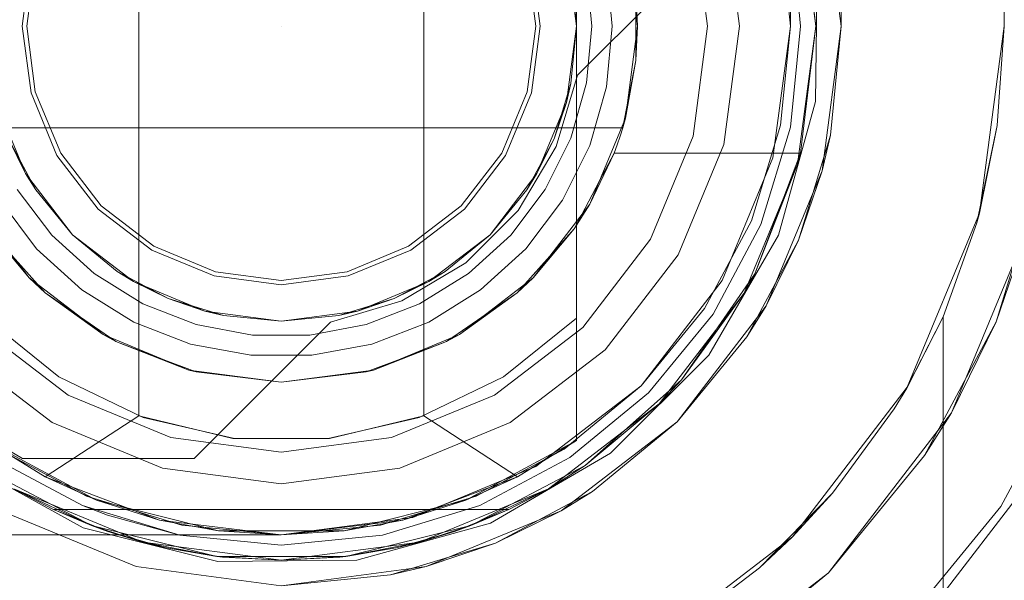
# Model space of a CAD drawing. Extents: x -420 to 300, y 62 to 1112.
# Tile 82 of 256: x -301.938 to -301.745, y 435.888 to 435.998. Entities that reach past the tile are written whole.
import ezdxf

# ---------------------------------------------------------------- set-up
doc = ezdxf.new("R2010")
doc.units = 0
doc.layers.get('0').update_dxf_attribs({"lineweight": 13})
doc.layers.add('ConnectionPoints', color=7, linetype='Continuous', lineweight=50)

# ---------------------------------------------------------------- blocks, each defined once
blk = doc.blocks.new('AutoCAD-Punkt-A06CPV49L0', base_point=(-301.88712, 435.9971))
at = {"color": 0, "lineweight": -2}
blk.add_line((-301.8871, 435.99711), (-301.8871, 435.99711), dxfattribs=at)
blk = doc.blocks.new('Blockreferenz-A06CPV4HL0', base_point=(-302.03711, 432.54712))
at = {"color": 251, "linetype": 'ByBlock', "lineweight": -2, "ltscale": 0.13, "true_color": 0x636363}
for p, q in [((-301.7871, 436.05311), (-301.7871, 435.99711)), ((-301.7871, 435.99711), (-301.7871, 436.05311)), ((-301.7771, 435.99711), (-301.78085, 436.02558)), ((-301.80211, 436.01423), (-301.8289, 435.98743)), ((-301.80211, 436.01423), (-301.8289, 435.98743)), ((-301.78215, 435.98228), (-301.78183, 436.00954)), ((-301.7871, 435.99711), (-301.79051, 435.97123)), ((-301.79051, 435.97123), (-301.7871, 435.99711)), ((-301.7871, 435.99711), (-301.7871, 435.99711)), ((-301.78085, 435.96864), (-301.7771, 435.99711)), ((-301.8289, 435.98743), (-301.83307, 435.97343)), ((-301.8289, 435.98743), (-301.83307, 435.97343)), ((-301.8289, 435.98743), (-301.8289, 435.98743)), ((-301.78941, 435.95599), (-301.78215, 435.98228)), ((-301.83307, 435.97343), (-301.84054, 435.96088)), ((-301.83307, 435.97343), (-301.84054, 435.96088)), ((-301.79051, 435.97123), (-301.8005, 435.94711)), ((-301.8005, 435.94711), (-301.79051, 435.97123)), ((-301.79184, 435.94211), (-301.78085, 435.96864)), ((-301.73802, 435.96746), (-301.74667, 435.93895)), ((-301.84054, 435.96088), (-301.85087, 435.95055)), ((-301.84054, 435.96088), (-301.85087, 435.95055)), ((-301.74028, 435.95777), (-301.75547, 435.92111)), ((-301.74667, 435.93895), (-301.74028, 435.95777)), ((-301.80313, 435.93243), (-301.78941, 435.95599)), ((-301.85087, 435.95055), (-301.86342, 435.94308)), ((-301.85087, 435.95055), (-301.86342, 435.94308)), ((-301.8005, 435.94711), (-301.81639, 435.9264)), ((-301.81639, 435.9264), (-301.8005, 435.94711)), ((-301.86342, 435.94308), (-301.87742, 435.93891)), ((-301.86342, 435.94308), (-301.87742, 435.93891)), ((-301.80932, 435.91933), (-301.79184, 435.94211)), ((-301.87742, 435.93891), (-301.90422, 435.91212)), ((-301.87742, 435.93891), (-301.90422, 435.91212)), ((-301.87742, 435.93891), (-301.87742, 435.93891)), ((-301.74667, 435.93895), (-301.76072, 435.91267)), ((-301.75547, 435.92111), (-301.74667, 435.93895)), ((-301.82241, 435.91314), (-301.80313, 435.93243)), ((-301.74575, 435.90267), (-301.73004, 435.93206)), ((-301.9379, 435.91212), (-301.96957, 435.93052)), ((-301.9379, 435.91212), (-301.96957, 435.93052)), ((-301.81639, 435.9264), (-301.8371, 435.91051)), ((-301.8371, 435.91051), (-301.81639, 435.9264)), ((-301.75547, 435.92111), (-301.77962, 435.88963)), ((-301.76072, 435.91267), (-301.75547, 435.92111)), ((-301.8321, 435.90185), (-301.80932, 435.91933)), ((-301.84598, 435.89942), (-301.82241, 435.91314)), ((-301.77962, 435.88963), (-301.76072, 435.91267)), ((-301.94985, 435.91168), (-301.92598, 435.8985)), ((-301.90422, 435.91212), (-301.9379, 435.91212)), ((-301.9379, 435.91212), (-301.9379, 435.91212)), ((-301.90422, 435.91212), (-301.9379, 435.91212)), ((-301.90422, 435.91212), (-301.90422, 435.91212)), ((-301.76511, 435.87512), (-301.73769, 435.91085)), ((-301.8371, 435.91051), (-301.86122, 435.90052)), ((-301.86122, 435.90052), (-301.8371, 435.91051)), ((-301.9421, 435.90185), (-301.91557, 435.89086)), ((-301.85863, 435.89086), (-301.8321, 435.90185)), ((-301.7669, 435.87691), (-301.74575, 435.90267)), ((-301.86122, 435.90052), (-301.8871, 435.89711)), ((-301.8871, 435.89711), (-301.86122, 435.90052)), ((-301.87226, 435.89216), (-301.84598, 435.89942)), ((-301.8871, 435.89711), (-301.9431, 435.89711)), ((-301.9431, 435.89711), (-301.8871, 435.89711)), ((-301.92598, 435.8985), (-301.89953, 435.89185)), ((-301.8871, 435.89711), (-301.8871, 435.89711)), ((-301.89953, 435.89185), (-301.87226, 435.89216)), ((-301.91557, 435.89086), (-301.8871, 435.88711)), ((-301.8871, 435.88711), (-301.85863, 435.89086)), ((-301.77962, 435.88963), (-301.8111, 435.86548)), ((-301.80266, 435.87073), (-301.77962, 435.88963))]:
    blk.add_line(p, q, dxfattribs=at)
blk = doc.blocks.new('Blockreferenz-A06CPV4PL0', base_point=(-302.03711, 432.54712))
at = {"color": 9, "linetype": 'ByBlock', "lineweight": -2, "ltscale": 0.13, "true_color": 0xc1c9c4}
for p, q in [((-301.7771, 436.05311), (-301.7771, 435.99711)), ((-301.7451, 436.05311), (-301.7451, 435.99711)), ((-301.7451, 435.99711), (-301.7451, 436.05311)), ((-301.7971, 435.99711), (-301.80017, 436.02041)), ((-301.7971, 435.99711), (-301.80017, 436.02041)), ((-301.80334, 435.99711), (-301.8062, 436.01879)), ((-301.8062, 436.01879), (-301.80334, 435.99711)), ((-301.7851, 435.99711), (-301.78706, 436.01701)), ((-301.78706, 436.01701), (-301.7851, 435.99711)), ((-301.7771, 435.99711), (-301.7771, 436.01701)), ((-301.7871, 435.99711), (-301.78902, 436.01662)), ((-301.93624, 436.01028), (-301.93798, 435.99711)), ((-301.9371, 435.99711), (-301.9354, 436.01006)), ((-301.83881, 436.01006), (-301.8371, 435.99711)), ((-301.83623, 435.99711), (-301.83796, 436.01028)), ((-301.93798, 435.99711), (-301.93624, 435.98395)), ((-301.9354, 435.98417), (-301.9371, 435.99711)), ((-301.8371, 435.99711), (-301.83881, 435.98417)), ((-301.83796, 435.98395), (-301.83623, 435.99711)), ((-301.8062, 435.97544), (-301.80334, 435.99711)), ((-301.80334, 435.99711), (-301.8062, 435.97544)), ((-301.80017, 435.97382), (-301.7971, 435.99711)), ((-301.80017, 435.97382), (-301.7971, 435.99711)), ((-301.78902, 435.97761), (-301.7871, 435.99711)), ((-301.78706, 435.97722), (-301.7851, 435.99711)), ((-301.7851, 435.99711), (-301.78706, 435.97722)), ((-301.7771, 435.99711), (-301.78085, 435.96864)), ((-301.77922, 435.97565), (-301.7771, 435.99711)), ((-301.7771, 435.99711), (-301.7771, 435.99711)), ((-301.7451, 435.99711), (-301.74994, 435.96036)), ((-301.7451, 435.99711), (-301.74645, 435.97758)), ((-301.74645, 435.97758), (-301.7451, 435.99711)), ((-301.7451, 435.99711), (-301.7451, 435.99711)), ((-301.9304, 435.97211), (-301.9354, 435.98417)), ((-301.83881, 435.98417), (-301.8438, 435.97211)), ((-301.93624, 435.98395), (-301.93116, 435.97168)), ((-301.84305, 435.97168), (-301.83796, 435.98395)), ((-301.79472, 435.95885), (-301.78902, 435.97761)), ((-301.79287, 435.95808), (-301.78706, 435.97722)), ((-301.78706, 435.97722), (-301.79287, 435.95808)), ((-301.74645, 435.97758), (-301.75048, 435.95841)), ((-301.74994, 435.96036), (-301.74645, 435.97758)), ((-301.81457, 435.95523), (-301.8062, 435.97544)), ((-301.8062, 435.97544), (-301.81457, 435.95523)), ((-301.78085, 435.96864), (-301.77922, 435.97565)), ((-301.78047, 435.97151), (-301.77922, 435.97565)), ((-301.80916, 435.95211), (-301.80017, 435.97382)), ((-301.80916, 435.95211), (-301.80017, 435.97382)), ((-301.93116, 435.97168), (-301.92308, 435.96114)), ((-301.92246, 435.96176), (-301.9304, 435.97211)), ((-301.8438, 435.97211), (-301.85175, 435.96176)), ((-301.85113, 435.96114), (-301.84305, 435.97168)), ((-301.78269, 435.96421), (-301.78047, 435.97151)), ((-301.78085, 435.96864), (-301.79184, 435.94211)), ((-301.78548, 435.95502), (-301.78085, 435.96864)), ((-301.78548, 435.95502), (-301.78269, 435.96421)), ((-301.92308, 435.96114), (-301.91254, 435.95306)), ((-301.9121, 435.95381), (-301.92246, 435.96176)), ((-301.85175, 435.96176), (-301.8621, 435.95381)), ((-301.86167, 435.95306), (-301.85113, 435.96114)), ((-301.74994, 435.96036), (-301.76413, 435.92611)), ((-301.75048, 435.95841), (-301.74994, 435.96036)), ((-301.80396, 435.94156), (-301.79472, 435.95885)), ((-301.80229, 435.94045), (-301.79287, 435.95808)), ((-301.79287, 435.95808), (-301.80229, 435.94045)), ((-301.75048, 435.95841), (-301.7571, 435.93998)), ((-301.7571, 435.93998), (-301.75048, 435.95841)), ((-301.82788, 435.93789), (-301.81457, 435.95523)), ((-301.81457, 435.95523), (-301.82788, 435.93789)), ((-301.90004, 435.94882), (-301.9121, 435.95381)), ((-301.8621, 435.95381), (-301.87416, 435.94882)), ((-301.79184, 435.94211), (-301.78548, 435.95502)), ((-301.79, 435.94655), (-301.78548, 435.95502)), ((-301.91254, 435.95306), (-301.90027, 435.94798)), ((-301.87394, 435.94798), (-301.86167, 435.95306)), ((-301.82346, 435.93347), (-301.80916, 435.95211)), ((-301.82346, 435.93347), (-301.80916, 435.95211)), ((-301.90027, 435.94798), (-301.8871, 435.94624)), ((-301.8871, 435.94711), (-301.90004, 435.94882)), ((-301.87416, 435.94882), (-301.8871, 435.94711)), ((-301.8871, 435.94624), (-301.87394, 435.94798)), ((-301.7936, 435.93982), (-301.79, 435.94655)), ((-301.81639, 435.9264), (-301.80396, 435.94156)), ((-301.79184, 435.94211), (-301.80932, 435.91933)), ((-301.79564, 435.936), (-301.79184, 435.94211)), ((-301.81498, 435.92499), (-301.80229, 435.94045)), ((-301.80229, 435.94045), (-301.81498, 435.92499)), ((-301.79564, 435.936), (-301.7936, 435.93982)), ((-301.7571, 435.93998), (-301.76421, 435.92596)), ((-301.76413, 435.92611), (-301.7571, 435.93998)), ((-301.7571, 435.93998), (-301.7571, 435.72711)), ((-301.7571, 435.92185), (-301.7571, 435.93998)), ((-301.7571, 435.93998), (-301.7571, 435.93998)), ((-301.94633, 435.93789), (-301.92898, 435.92458)), ((-301.92898, 435.92458), (-301.94633, 435.93789)), ((-301.84522, 435.92458), (-301.82788, 435.93789)), ((-301.82788, 435.93789), (-301.84522, 435.92458)), ((-301.80932, 435.91933), (-301.79564, 435.936)), ((-301.95074, 435.93347), (-301.9321, 435.91917)), ((-301.95074, 435.93347), (-301.9321, 435.91917)), ((-301.8421, 435.91917), (-301.82346, 435.93347)), ((-301.8421, 435.91917), (-301.82346, 435.93347)), ((-301.83155, 435.91397), (-301.81639, 435.9264)), ((-301.76413, 435.92611), (-301.78669, 435.89671)), ((-301.76421, 435.92596), (-301.76413, 435.92611)), ((-301.92898, 435.92458), (-301.90878, 435.91621)), ((-301.90878, 435.91621), (-301.92898, 435.92458)), ((-301.86542, 435.91621), (-301.84522, 435.92458)), ((-301.84522, 435.92458), (-301.86542, 435.91621)), ((-301.83044, 435.9123), (-301.81498, 435.92499)), ((-301.81498, 435.92499), (-301.83044, 435.9123)), ((-301.76669, 435.92185), (-301.76421, 435.92596)), ((-301.77879, 435.90528), (-301.76669, 435.92185)), ((-301.7571, 435.72711), (-301.7571, 435.92185)), ((-301.9321, 435.91917), (-301.9104, 435.91018)), ((-301.9321, 435.91917), (-301.9104, 435.91018)), ((-301.86381, 435.91018), (-301.8421, 435.91917)), ((-301.86381, 435.91018), (-301.8421, 435.91917)), ((-301.80932, 435.91933), (-301.8321, 435.90185)), ((-301.82599, 435.90565), (-301.80932, 435.91933)), ((-301.90878, 435.91621), (-301.8871, 435.91335)), ((-301.8871, 435.91335), (-301.90878, 435.91621)), ((-301.8871, 435.91335), (-301.86542, 435.91621)), ((-301.86542, 435.91621), (-301.8871, 435.91335)), ((-301.94266, 435.91397), (-301.92537, 435.90473)), ((-301.84884, 435.90473), (-301.83155, 435.91397)), ((-301.94377, 435.9123), (-301.92614, 435.90288)), ((-301.92614, 435.90288), (-301.94377, 435.9123)), ((-301.84807, 435.90288), (-301.83044, 435.9123)), ((-301.83044, 435.9123), (-301.84807, 435.90288)), ((-301.9104, 435.91018), (-301.8871, 435.90711)), ((-301.9104, 435.91018), (-301.8871, 435.90711)), ((-301.8871, 435.90711), (-301.86381, 435.91018)), ((-301.8871, 435.90711), (-301.86381, 435.91018)), ((-301.8321, 435.90185), (-301.82599, 435.90565)), ((-301.82981, 435.90361), (-301.82599, 435.90565)), ((-301.77879, 435.90528), (-301.79316, 435.89064)), ((-301.78669, 435.89671), (-301.77879, 435.90528)), ((-301.92614, 435.90288), (-301.907, 435.89707)), ((-301.92614, 435.90288), (-301.92121, 435.90099)), ((-301.92121, 435.90099), (-301.92614, 435.90288)), ((-301.92537, 435.90473), (-301.90661, 435.89904)), ((-301.86759, 435.89904), (-301.84884, 435.90473)), ((-301.8672, 435.89707), (-301.84807, 435.90288)), ((-301.84807, 435.90288), (-301.8672, 435.89707)), ((-301.83654, 435.90001), (-301.82981, 435.90361)), ((-301.92121, 435.90099), (-301.907, 435.89707)), ((-301.907, 435.89707), (-301.92121, 435.90099)), ((-301.8321, 435.90185), (-301.85863, 435.89086)), ((-301.84501, 435.89549), (-301.8321, 435.90185)), ((-301.90661, 435.89904), (-301.8871, 435.89711)), ((-301.8871, 435.89711), (-301.86759, 435.89904)), ((-301.84501, 435.89549), (-301.83654, 435.90001)), ((-301.907, 435.89707), (-301.8871, 435.89511)), ((-301.8871, 435.89511), (-301.907, 435.89707)), ((-301.8871, 435.89511), (-301.8672, 435.89707)), ((-301.8672, 435.89707), (-301.8871, 435.89511)), ((-301.85863, 435.89086), (-301.84501, 435.89549)), ((-301.8542, 435.8927), (-301.84501, 435.89549)), ((-301.78669, 435.89671), (-301.8161, 435.87414)), ((-301.79316, 435.89064), (-301.78669, 435.89671)), ((-301.8615, 435.89049), (-301.8542, 435.8927)), ((-301.85863, 435.89086), (-301.8871, 435.88711)), ((-301.86564, 435.88923), (-301.85863, 435.89086)), ((-301.86564, 435.88923), (-301.8615, 435.89049)), ((-301.80948, 435.87821), (-301.79316, 435.89064)), ((-301.8871, 435.88711), (-301.86564, 435.88923))]:
    blk.add_line(p, q, dxfattribs=at)
blk = doc.blocks.new('Blockreferenz-A06CPV4VL0', base_point=(-302.00211, 435.68472))
at = {"color": 0, "linetype": 'ByBlock', "lineweight": -2, "ltscale": 0.13}
for p, q in [((-301.8291, 436.07858), (-301.8291, 435.91565)), ((-301.9151, 436.07376), (-301.9151, 435.92047)), ((-301.8591, 435.92047), (-301.8591, 436.07376)), ((-301.8291, 435.99711), (-301.8291, 436.05451)), ((-301.78568, 436.02429), (-301.7821, 435.99711)), ((-301.7821, 435.99711), (-301.78568, 436.02429)), ((-301.7821, 435.99711), (-301.78512, 436.02211)), ((-301.81949, 436.01523), (-301.8171, 435.99711)), ((-301.83108, 436.01213), (-301.8291, 435.99711)), ((-301.83108, 436.01213), (-301.8291, 435.99711)), ((-301.83108, 436.01213), (-301.8291, 435.99711)), ((-301.8291, 435.99711), (-301.83022, 436.00843)), ((-301.83022, 436.00843), (-301.8291, 435.99711)), ((-301.82714, 436.00832), (-301.8261, 435.99711)), ((-301.82714, 436.00832), (-301.8261, 435.99711)), ((-301.8221, 435.99711), (-301.82321, 436.00906)), ((-301.8171, 435.99711), (-301.81743, 436.00386)), ((-301.81743, 435.99464), (-301.81743, 435.99959)), ((-301.8291, 435.99711), (-301.83108, 435.9821)), ((-301.8291, 435.99711), (-301.83108, 435.9821)), ((-301.8291, 435.99711), (-301.83108, 435.9821)), ((-301.83022, 435.9858), (-301.8291, 435.99711)), ((-301.8291, 435.99711), (-301.83022, 435.9858)), ((-301.8291, 435.9858), (-301.8291, 435.99711)), ((-301.8261, 435.99711), (-301.82714, 435.98591)), ((-301.8261, 435.99711), (-301.82714, 435.98591)), ((-301.82321, 435.98517), (-301.8221, 435.99711)), ((-301.8171, 435.99711), (-301.81949, 435.979)), ((-301.81743, 435.99036), (-301.8171, 435.99711)), ((-301.7821, 435.99711), (-301.78568, 435.96994)), ((-301.78568, 435.96994), (-301.7821, 435.99711)), ((-301.78512, 435.97211), (-301.7821, 435.99711)), ((-301.81743, 435.99036), (-301.81743, 435.99464)), ((-301.82002, 435.97711), (-301.81743, 435.99036)), ((-301.81949, 435.979), (-301.81743, 435.99036)), ((-301.81743, 435.99036), (-301.81915, 435.98157)), ((-301.83022, 435.9858), (-301.83352, 435.97492)), ((-301.83108, 435.9821), (-301.83022, 435.9858)), ((-301.82714, 435.98591), (-301.83022, 435.97508)), ((-301.82714, 435.98591), (-301.83022, 435.97508)), ((-301.8291, 435.97492), (-301.8291, 435.9858)), ((-301.82649, 435.97363), (-301.82321, 435.98517)), ((-301.93733, 435.96811), (-301.94313, 435.9821)), ((-301.93733, 435.96811), (-301.94313, 435.9821)), ((-301.93733, 435.96811), (-301.94313, 435.9821)), ((-301.83108, 435.9821), (-301.83687, 435.96811)), ((-301.83108, 435.9821), (-301.83687, 435.96811)), ((-301.83108, 435.9821), (-301.83687, 435.96811)), ((-301.83352, 435.97492), (-301.83108, 435.9821)), ((-301.81915, 435.98157), (-301.8198, 435.97824)), ((-301.81949, 435.979), (-301.82648, 435.96211)), ((-301.82002, 435.97711), (-301.81949, 435.979)), ((-301.95419, 435.97711), (-301.82002, 435.97711)), ((-301.82027, 435.97711), (-301.95394, 435.97711)), ((-301.82055, 435.97543), (-301.82002, 435.97711)), ((-301.82002, 435.97711), (-301.82027, 435.97711)), ((-301.8198, 435.97824), (-301.82002, 435.97711)), ((-301.82002, 435.97711), (-301.82002, 435.97711)), ((-301.94069, 435.97492), (-301.93733, 435.96811)), ((-301.93533, 435.96489), (-301.94069, 435.97492)), ((-301.83352, 435.97492), (-301.83888, 435.96489)), ((-301.83687, 435.96811), (-301.83352, 435.97492)), ((-301.83022, 435.97508), (-301.83524, 435.965)), ((-301.83022, 435.97508), (-301.83524, 435.965)), ((-301.8291, 435.93972), (-301.8291, 435.97492)), ((-301.82111, 435.97377), (-301.82055, 435.97543)), ((-301.83184, 435.9629), (-301.82649, 435.97363)), ((-301.82172, 435.97211), (-301.82111, 435.97377)), ((-301.82648, 435.96211), (-301.82172, 435.97211)), ((-301.82172, 435.97211), (-301.8246, 435.96667)), ((-301.78512, 435.97211), (-301.82172, 435.97211)), ((-301.82172, 435.97211), (-301.78512, 435.97211)), ((-301.82172, 435.97211), (-301.82172, 435.97211)), ((-301.78512, 435.97211), (-301.79408, 435.94841)), ((-301.79408, 435.94841), (-301.78512, 435.97211)), ((-301.78568, 435.96994), (-301.78512, 435.97211)), ((-301.78568, 435.96994), (-301.78512, 435.97211)), ((-301.78512, 435.97211), (-301.78512, 435.97211)), ((-301.78568, 435.96994), (-301.79617, 435.94461)), ((-301.79617, 435.94461), (-301.78568, 435.96994)), ((-301.79408, 435.94841), (-301.78568, 435.96994)), ((-301.79408, 435.94841), (-301.78568, 435.96994)), ((-301.92812, 435.9561), (-301.93733, 435.96811)), ((-301.93733, 435.96811), (-301.93533, 435.96489)), ((-301.92812, 435.9561), (-301.93733, 435.96811)), ((-301.92812, 435.9561), (-301.93733, 435.96811)), ((-301.83687, 435.96811), (-301.84609, 435.9561)), ((-301.83687, 435.96811), (-301.84609, 435.9561)), ((-301.83687, 435.96811), (-301.84609, 435.9561)), ((-301.83888, 435.96489), (-301.83687, 435.96811)), ((-301.93218, 435.95602), (-301.93897, 435.965)), ((-301.93218, 435.95602), (-301.93897, 435.965)), ((-301.93533, 435.96489), (-301.92812, 435.9561)), ((-301.92812, 435.9561), (-301.93533, 435.96489)), ((-301.84609, 435.9561), (-301.83888, 435.96489)), ((-301.83888, 435.96489), (-301.84609, 435.9561)), ((-301.83524, 435.965), (-301.84202, 435.95602)), ((-301.83524, 435.965), (-301.84202, 435.95602)), ((-301.8246, 435.96667), (-301.82814, 435.95995)), ((-301.94237, 435.9629), (-301.93514, 435.95332)), ((-301.83907, 435.95332), (-301.83184, 435.9629)), ((-301.9366, 435.94762), (-301.94773, 435.96211)), ((-301.82648, 435.96211), (-301.83761, 435.94762)), ((-301.82958, 435.95722), (-301.82648, 435.96211)), ((-301.82814, 435.95995), (-301.82958, 435.95722)), ((-301.94463, 435.95722), (-301.9366, 435.94762)), ((-301.83761, 435.94762), (-301.82958, 435.95722)), ((-301.82958, 435.95722), (-301.83434, 435.95188)), ((-301.92386, 435.94844), (-301.93218, 435.95602)), ((-301.92386, 435.94844), (-301.93218, 435.95602)), ((-301.92812, 435.9561), (-301.91933, 435.94889)), ((-301.9161, 435.94689), (-301.92812, 435.9561)), ((-301.9161, 435.94689), (-301.92812, 435.9561)), ((-301.91933, 435.94889), (-301.92812, 435.9561)), ((-301.9161, 435.94689), (-301.92812, 435.9561)), ((-301.84609, 435.9561), (-301.8581, 435.94689)), ((-301.84609, 435.9561), (-301.8581, 435.94689)), ((-301.84609, 435.9561), (-301.8581, 435.94689)), ((-301.85488, 435.94889), (-301.84609, 435.9561)), ((-301.84609, 435.9561), (-301.85488, 435.94889)), ((-301.84202, 435.95602), (-301.85034, 435.94844)), ((-301.84202, 435.95602), (-301.85034, 435.94844)), ((-301.93514, 435.95332), (-301.92627, 435.94524)), ((-301.84793, 435.94524), (-301.83907, 435.95332)), ((-301.93496, 435.94636), (-301.93987, 435.95188)), ((-301.83434, 435.95188), (-301.83924, 435.94636)), ((-301.9221, 435.93649), (-301.9366, 435.94762)), ((-301.9366, 435.94762), (-301.93344, 435.94464)), ((-301.91429, 435.94251), (-301.92386, 435.94844)), ((-301.91429, 435.94251), (-301.92386, 435.94844)), ((-301.91933, 435.94889), (-301.9161, 435.94689)), ((-301.9093, 435.94353), (-301.91933, 435.94889)), ((-301.85488, 435.94889), (-301.86491, 435.94353)), ((-301.85034, 435.94844), (-301.85991, 435.94251)), ((-301.85034, 435.94844), (-301.85991, 435.94251)), ((-301.8581, 435.94689), (-301.85488, 435.94889)), ((-301.83761, 435.94762), (-301.8521, 435.93649)), ((-301.84077, 435.94464), (-301.83761, 435.94762)), ((-301.79408, 435.94841), (-301.80845, 435.92755)), ((-301.80845, 435.92755), (-301.79408, 435.94841)), ((-301.79617, 435.94461), (-301.79408, 435.94841)), ((-301.79617, 435.94461), (-301.79408, 435.94841)), ((-301.93344, 435.94464), (-301.93496, 435.94636)), ((-301.90211, 435.94109), (-301.9161, 435.94689)), ((-301.9161, 435.94689), (-301.9093, 435.94353)), ((-301.90211, 435.94109), (-301.9161, 435.94689)), ((-301.90211, 435.94109), (-301.9161, 435.94689)), ((-301.8581, 435.94689), (-301.87209, 435.94109)), ((-301.8581, 435.94689), (-301.87209, 435.94109)), ((-301.8581, 435.94689), (-301.87209, 435.94109)), ((-301.86491, 435.94353), (-301.8581, 435.94689)), ((-301.83924, 435.94636), (-301.84077, 435.94464)), ((-301.92654, 435.93989), (-301.93344, 435.94464)), ((-301.93344, 435.94464), (-301.9221, 435.93649)), ((-301.92627, 435.94524), (-301.91608, 435.93893)), ((-301.9093, 435.94353), (-301.90211, 435.94109)), ((-301.89842, 435.94023), (-301.9093, 435.94353)), ((-301.86491, 435.94353), (-301.87579, 435.94023)), ((-301.87209, 435.94109), (-301.86491, 435.94353)), ((-301.85813, 435.93893), (-301.84793, 435.94524)), ((-301.8521, 435.93649), (-301.84077, 435.94464)), ((-301.84077, 435.94464), (-301.84767, 435.93989)), ((-301.79617, 435.94461), (-301.81286, 435.92287)), ((-301.81286, 435.92287), (-301.79617, 435.94461)), ((-301.80845, 435.92755), (-301.79617, 435.94461)), ((-301.80845, 435.92755), (-301.79617, 435.94461)), ((-301.9038, 435.93844), (-301.91429, 435.94251)), ((-301.9038, 435.93844), (-301.91429, 435.94251)), ((-301.85991, 435.94251), (-301.87041, 435.93844)), ((-301.85991, 435.94251), (-301.87041, 435.93844)), ((-301.93077, 435.92818), (-301.9451, 435.93972)), ((-301.92082, 435.93596), (-301.92654, 435.93989)), ((-301.8871, 435.93911), (-301.90211, 435.94109)), ((-301.90211, 435.94109), (-301.89842, 435.94023)), ((-301.8871, 435.93911), (-301.90211, 435.94109)), ((-301.8871, 435.93911), (-301.90211, 435.94109)), ((-301.89842, 435.94023), (-301.8871, 435.93911)), ((-301.8871, 435.93911), (-301.89842, 435.94023)), ((-301.87209, 435.94109), (-301.8871, 435.93911)), ((-301.87209, 435.94109), (-301.8871, 435.93911)), ((-301.87209, 435.94109), (-301.8871, 435.93911)), ((-301.8871, 435.93911), (-301.87579, 435.94023)), ((-301.87579, 435.94023), (-301.8871, 435.93911)), ((-301.87579, 435.94023), (-301.87209, 435.94109)), ((-301.84767, 435.93989), (-301.85338, 435.93596)), ((-301.8291, 435.93972), (-301.84343, 435.92818)), ((-301.8291, 435.91565), (-301.8291, 435.93972)), ((-301.91608, 435.93893), (-301.90489, 435.9346)), ((-301.89273, 435.93637), (-301.9038, 435.93844)), ((-301.89273, 435.93637), (-301.9038, 435.93844)), ((-301.87041, 435.93844), (-301.88148, 435.93637)), ((-301.87041, 435.93844), (-301.88148, 435.93637)), ((-301.86932, 435.9346), (-301.85813, 435.93893)), ((-301.90522, 435.9295), (-301.9221, 435.93649)), ((-301.9221, 435.93649), (-301.91957, 435.9351)), ((-301.91957, 435.9351), (-301.92082, 435.93596)), ((-301.88148, 435.93637), (-301.89273, 435.93637)), ((-301.88148, 435.93637), (-301.89273, 435.93637)), ((-301.8521, 435.93649), (-301.86899, 435.9295)), ((-301.85464, 435.9351), (-301.8521, 435.93649)), ((-301.85338, 435.93596), (-301.85464, 435.9351)), ((-301.90996, 435.93146), (-301.91957, 435.9351)), ((-301.91957, 435.9351), (-301.90522, 435.9295)), ((-301.90489, 435.9346), (-301.8931, 435.93239)), ((-301.88111, 435.93239), (-301.86932, 435.9346)), ((-301.86899, 435.9295), (-301.85464, 435.9351)), ((-301.85464, 435.9351), (-301.86424, 435.93146)), ((-301.8931, 435.93239), (-301.88111, 435.93239)), ((-301.90453, 435.92941), (-301.90996, 435.93146)), ((-301.86424, 435.93146), (-301.86968, 435.92941)), ((-301.91423, 435.92015), (-301.93077, 435.92818)), ((-301.8871, 435.92711), (-301.90522, 435.9295)), ((-301.90522, 435.9295), (-301.90382, 435.92914)), ((-301.90382, 435.92914), (-301.90453, 435.92941)), ((-301.90382, 435.92914), (-301.8871, 435.92711)), ((-301.86899, 435.9295), (-301.8871, 435.92711)), ((-301.8871, 435.92711), (-301.87039, 435.92914)), ((-301.87039, 435.92914), (-301.86899, 435.9295)), ((-301.86968, 435.92941), (-301.87039, 435.92914)), ((-301.84343, 435.92818), (-301.85998, 435.92015)), ((-301.80845, 435.92755), (-301.82741, 435.91074)), ((-301.82741, 435.91074), (-301.80845, 435.92755)), ((-301.81286, 435.92287), (-301.80845, 435.92755)), ((-301.81286, 435.92287), (-301.80845, 435.92755)), ((-301.81286, 435.92287), (-301.8346, 435.90618)), ((-301.8346, 435.90618), (-301.81286, 435.92287)), ((-301.82741, 435.91074), (-301.81286, 435.92287)), ((-301.82741, 435.91074), (-301.81286, 435.92287)), ((-301.9151, 435.92047), (-301.9335, 435.90853)), ((-301.89661, 435.91607), (-301.9151, 435.92047)), ((-301.8591, 435.92047), (-301.8776, 435.91607)), ((-301.8407, 435.90853), (-301.8591, 435.92047)), ((-301.8963, 435.91603), (-301.91423, 435.92015)), ((-301.85998, 435.92015), (-301.87791, 435.91603)), ((-301.9451, 435.91565), (-301.9335, 435.90853)), ((-301.92338, 435.90393), (-301.9451, 435.91565)), ((-301.9335, 435.90853), (-301.9451, 435.91565)), ((-301.8776, 435.91607), (-301.89661, 435.91607)), ((-301.87791, 435.91603), (-301.8963, 435.91603)), ((-301.8291, 435.91565), (-301.85083, 435.90393)), ((-301.8407, 435.90853), (-301.8291, 435.91565)), ((-301.8291, 435.91565), (-301.8407, 435.90853)), ((-301.8291, 435.91565), (-301.8291, 435.91565)), ((-301.92437, 435.89895), (-301.9468, 435.91074)), ((-301.9468, 435.91074), (-301.92437, 435.89895)), ((-301.82741, 435.91074), (-301.84984, 435.89895)), ((-301.84984, 435.89895), (-301.82741, 435.91074)), ((-301.8346, 435.90618), (-301.82741, 435.91074)), ((-301.8346, 435.90618), (-301.82741, 435.91074)), ((-301.9335, 435.90853), (-301.92338, 435.90393)), ((-301.9335, 435.90853), (-301.911, 435.90001)), ((-301.86321, 435.90001), (-301.8407, 435.90853)), ((-301.85083, 435.90393), (-301.8407, 435.90853)), ((-301.9396, 435.90618), (-301.93182, 435.90211)), ((-301.91428, 435.89569), (-301.9396, 435.90618)), ((-301.9396, 435.90618), (-301.92437, 435.89895)), ((-301.9396, 435.90618), (-301.91428, 435.89569)), ((-301.8346, 435.90618), (-301.85993, 435.89569)), ((-301.85993, 435.89569), (-301.8346, 435.90618)), ((-301.84984, 435.89895), (-301.8346, 435.90618)), ((-301.84238, 435.90211), (-301.8346, 435.90618)), ((-301.89945, 435.89788), (-301.92338, 435.90393)), ((-301.92338, 435.90393), (-301.911, 435.90001)), ((-301.85083, 435.90393), (-301.87476, 435.89788)), ((-301.86321, 435.90001), (-301.85083, 435.90393)), ((-301.93182, 435.90211), (-301.92437, 435.89895)), ((-301.93182, 435.90211), (-301.92113, 435.89778)), ((-301.84238, 435.90211), (-301.93182, 435.90211)), ((-301.93182, 435.90211), (-301.93182, 435.90211)), ((-301.93182, 435.90211), (-301.92113, 435.89778)), ((-301.84238, 435.90211), (-301.93182, 435.90211)), ((-301.85308, 435.89778), (-301.84238, 435.90211)), ((-301.85308, 435.89778), (-301.84238, 435.90211)), ((-301.84984, 435.89895), (-301.84238, 435.90211)), ((-301.84238, 435.90211), (-301.84238, 435.90211)), ((-301.911, 435.90001), (-301.89945, 435.89788)), ((-301.911, 435.90001), (-301.8871, 435.89711)), ((-301.8871, 435.89711), (-301.86321, 435.90001)), ((-301.87476, 435.89788), (-301.86321, 435.90001)), ((-301.92437, 435.89895), (-301.92113, 435.89778)), ((-301.89977, 435.89288), (-301.92437, 435.89895)), ((-301.92437, 435.89895), (-301.91428, 435.89569)), ((-301.92437, 435.89895), (-301.89977, 435.89288)), ((-301.92113, 435.89778), (-301.91809, 435.89692)), ((-301.92113, 435.89778), (-301.91428, 435.89569)), ((-301.91002, 435.89465), (-301.92113, 435.89778)), ((-301.87476, 435.89788), (-301.89945, 435.89788)), ((-301.89945, 435.89788), (-301.8871, 435.89711)), ((-301.8871, 435.89711), (-301.87476, 435.89788)), ((-301.84984, 435.89895), (-301.87444, 435.89288)), ((-301.87444, 435.89288), (-301.84984, 435.89895)), ((-301.85308, 435.89778), (-301.86419, 435.89465)), ((-301.85993, 435.89569), (-301.84984, 435.89895)), ((-301.85993, 435.89569), (-301.85308, 435.89778)), ((-301.85611, 435.89692), (-301.85308, 435.89778)), ((-301.85308, 435.89778), (-301.84984, 435.89895)), ((-301.91809, 435.89692), (-301.91252, 435.89535)), ((-301.91428, 435.89569), (-301.91002, 435.89465)), ((-301.8871, 435.89211), (-301.91428, 435.89569)), ((-301.91428, 435.89569), (-301.89977, 435.89288)), ((-301.91428, 435.89569), (-301.8871, 435.89211)), ((-301.91252, 435.89535), (-301.91002, 435.89465)), ((-301.85993, 435.89569), (-301.8871, 435.89211)), ((-301.8871, 435.89211), (-301.85993, 435.89569)), ((-301.87444, 435.89288), (-301.85993, 435.89569)), ((-301.86419, 435.89465), (-301.85993, 435.89569)), ((-301.86419, 435.89465), (-301.86169, 435.89535)), ((-301.86169, 435.89535), (-301.85611, 435.89692)), ((-301.91002, 435.89465), (-301.89977, 435.89288)), ((-301.91002, 435.89465), (-301.89863, 435.89275)), ((-301.91002, 435.89465), (-301.89863, 435.89275)), ((-301.87558, 435.89275), (-301.86419, 435.89465)), ((-301.87558, 435.89275), (-301.86419, 435.89465)), ((-301.87444, 435.89288), (-301.86419, 435.89465)), ((-301.89977, 435.89288), (-301.89863, 435.89275)), ((-301.87444, 435.89288), (-301.89977, 435.89288)), ((-301.89977, 435.89288), (-301.8871, 435.89211)), ((-301.89977, 435.89288), (-301.87444, 435.89288)), ((-301.89863, 435.89275), (-301.8871, 435.89211)), ((-301.89863, 435.89275), (-301.8871, 435.89211)), ((-301.8871, 435.89211), (-301.87444, 435.89288)), ((-301.8871, 435.89211), (-301.87558, 435.89275)), ((-301.8871, 435.89211), (-301.87558, 435.89275)), ((-301.87558, 435.89275), (-301.87444, 435.89288))]:
    blk.add_line(p, q, dxfattribs=at)
blk = doc.blocks.new('AutoCAD-Punkt-A06CPV4XL0', base_point=(-301.88712, 435.9971))
at = {"color": 0, "lineweight": -2}
blk.add_line((-301.8871, 435.99711), (-301.8871, 435.99711), dxfattribs=at)

msp = doc.modelspace()

# ---------------------------------------------------------------- block references
at = {"ltscale": 0.13}
for name, p in [('Blockreferenz-A06CPV4HL0', (-302.03711, 432.54712)), ('Blockreferenz-A06CPV4PL0', (-302.03711, 432.54712)), ('Blockreferenz-A06CPV4VL0', (-302.00211, 435.68472))]:
    msp.add_blockref(name, p, dxfattribs=at)
at = {"layer": 'ConnectionPoints', "ltscale": 0.5}
for name in ['AutoCAD-Punkt-A06CPV49L0', 'AutoCAD-Punkt-A06CPV4XL0']:
    msp.add_blockref(name, (-301.88712, 435.9971), dxfattribs=at)

doc.saveas('drawing.dxf')
